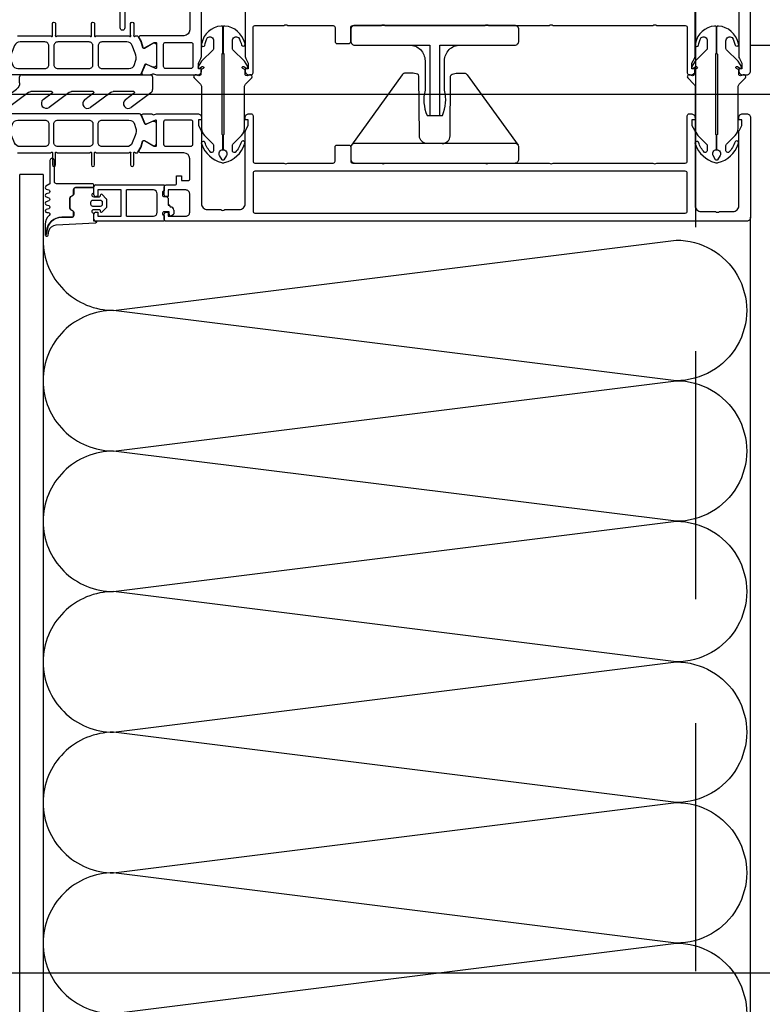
# Model space of a CAD drawing. Header units: millimetres. Extents: x 247761 to 294611, y 172579 to 236863.
# Tile 104 of 256: x 249768 to 249958, y 186447 to 186699. Entities that reach past the tile are written whole.
import ezdxf

# ---------------------------------------------------------------- set-up
doc = ezdxf.new("R2010")
doc.units = ezdxf.units.MM
doc.linetypes.add('ČERCHOVANÁ', pattern=[25.4, 12.7, -6.35, 0, -6.35])
doc.linetypes.add('ČÁRKOVANÁ', pattern=[19.05, 12.7, -6.35])
for name, color, linetype in [('FASÁDA DETAILNÍ', 4, 'Continuous'), ('NOVA', 240, 'Continuous'), ('OSY', 7, 'Continuous')]:
    doc.layers.add(name, color=color, linetype=linetype)

# ---------------------------------------------------------------- blocks, each defined once
blk = doc.blocks.new('244748_a')
blk.add_lwpolyline([(8.32, -1.69, 0.082248), (6.34, -0.9, -1.09695), (6.94, -0.1, -0.315353), (11.26, -5.15, -0.480529), (10.87, -5.64), (4.27, -5.64), (4.08, -5.45), (-16.53, -5.45), (-16.72, -5.64), (-20.43, -5.64, 0.574019), (-21.93, -4.78), (-22.99, -5.4, 0.524827), (-22.99, -5.9), (-21.93, -6.52, 0.574021), (-20.43, -5.66), (-16.72, -5.66), (-16.53, -5.85), (4.08, -5.85), (4.27, -5.66), (10.87, -5.66, -0.480529), (11.26, -6.15, -0.326229), (6.88, -11.09, -1.09695), (6.28, -10.3, 0.081457), (8.32, -9.61, 0.599203), (7.48, -8.05), (5.52, -8.05, 0.198965), (5.17, -8.2), (2.22, -11.15), (0.93, -12.01, -0.738038), (0.51, -11.62), (0.87, -11, 1), (0.35, -10.7), (0, -11.3), (-0.98, -11.3, 0.619205), (-1.45, -12.06), (-1.28, -12.43, -0.808139), (-2.04, -13.04), (-3.63, -11.44, 0.198906), (-4.34, -11.15), (-14.99, -11.15, -0.198936), (-16.76, -10.42), (-18.98, -8.2, 0.198942), (-19.33, -8.05), (-20.67, -8.05, 0.500217), (-21.09, -8.73, 0.122037), (-18.5, -10.27, -1.093735), (-19.1, -11.07, -0.240768), (-23.7, -6.07, -0.106226), (-23.7, -5.23, -0.256232), (-19, -0.13, -1.093735), (-18.4, -0.92, 0.116856), (-21.09, -2.57, 0.500217), (-20.67, -3.25), (-19.33, -3.25, 0.198942), (-18.98, -3.1), (-16.75, -0.88, -0.198936), (-14.99, -0.15), (-4.34, -0.15, 0.198907), (-3.63, 0.14), (-2.04, 1.74, -0.808139), (-1.28, 1.13), (-1.45, 0.76, 0.619205), (-0.98, 0), (0, 0), (0.35, -0.6, 1), (0.87, -0.3), (0.51, 0.32, -0.738038), (0.93, 0.71), (2.22, -0.15), (5.17, -3.1, 0.198965), (5.52, -3.25), (7.48, -3.25, 0.599203)], format="xyb", close=True)
blk = doc.blocks.new('236134_0100_s_v')
for points in [[(22.8, -23), (22.8, -5), (42, -5, 0.414214), (43, -4), (43, -1, 0.414214), (42, 0), (1, 0, 0.414214), (0, -1), (0, -4, 0.414214), (1, -5), (20.2, -5), (20.2, -23)], [(15, -5, -0.414214), (19, -9), (19, -16.57, 0.165764), (19.53, -23), (23.47, -23, 0.165764), (24, -16.57), (24, -9, -0.414214), (28, -5)]]:
    blk.add_lwpolyline(points, format="xyb")
blk = doc.blocks.new('236134_0200_s_v')
for points in [[(19.58, 5, -0.41166), (17.58, 6.98), (17.45, 22.25, 0.344217), (17.07, 22.73), (16, 23), (14, 23, 0.240828), (13.19, 22.59), (0.19, 4.59)], [(23.42, 5, 0.41166), (25.42, 6.98), (25.55, 22.25, -0.344217), (25.93, 22.73), (27, 23), (29, 23, -0.240828), (29.81, 22.59), (42.81, 4.59)]]:
    blk.add_lwpolyline(points, format="xyb")
blk.add_lwpolyline([(42, 5), (1, 5, 0.414214), (0, 4), (0, 1, 0.414214), (1, 0), (42, 0, 0.414214), (43, 1), (43, 4, 0.414214)], format="xyb", close=True)
blk = doc.blocks.new('284336')
for points in [[(-0.7, -9.6), (-10, -9.6, 0.414511), (-10.51, -10.11), (-10.51, -15.51, -1), (-11.69, -15.51), (-11.69, -9.6), (-12.69, -8.95, -0.668884), (-12.6, -8.23), (-11.99, -8.01, 0.766384), (-11.99, -7.21), (-12.6, -6.99, -0.76831), (-12.6, -6.23), (-11.99, -6.01, 0.766384), (-11.99, -5.21), (-12.6, -4.99, -0.76831), (-12.6, -4.23), (-11.99, -4.01, 0.766384), (-11.99, -3.21), (-12.6, -2.99, -0.877523), (-12.5, -2.22), (-12.1, -2.22, 0.698129), (-11.83, -1.5, -0.220231), (-12.89, 0.78), (-12.89, 3.45, -0.157143), (-12.82, 3.68), (-12.69, 3.42, -0.067482), (-12.48, 2.53, 0.393136), (-8.66, -1.02), (-6.1, -1.02, -0.414214), (-5.61, -1.51), (-5.61, -2.22, -0.267949), (-5.85, -2.65), (-6.35, -2.93, 0.267949), (-6.61, -3.38), (-6.61, -5.84, 0.267949), (-6.35, -6.29), (-5.85, -6.57, -0.267949), (-5.61, -7), (-5.61, -8.11, 0.414215), (-5.1, -8.62), (-0.41, -8.62), (-0.41, -9.31, -0.414212), (-0.7, -9.6)], [(-0.41, 0), (-0.41, -2, 0.990243), (-0.4, -3.02), (0.9, -3.02, 0.414214), (1.21, -2.71), (1.21, -2.61, -0.668123), (1.71, -2.4), (2.75, -3.45, -0.199004), (2.89, -3.79), (2.89, -5.43, -0.199038), (2.75, -5.77), (1.71, -6.82, -0.668191), (1.21, -6.61), (1.21, -6.51, 0.414214), (0.9, -6.2), (-0.4, -6.2, 0.990269), (-0.41, -7.22), (-0.41, -8.6), (-5.1, -8.6, -0.414215), (-5.59, -8.11), (-5.59, -7, 0.267949), (-5.84, -6.56), (-6.34, -6.27, -0.267949), (-6.59, -5.84), (-6.59, -3.38, -0.267949), (-6.34, -2.95), (-5.84, -2.66, 0.267949), (-5.59, -2.22), (-5.59, -1.51, 0.414214), (-6.1, -1), (-8.66, -1, -0.393156), (-12.46, 2.53, 0.067572), (-12.67, 3.43), (-12.8, 3.7, -0.637545), (-12.12, 3.53), (-11.92, 2.53, 0.344315), (-10.06, 0.91), (0, 0.38, -0.406913), (0.39, 0), (-0.41, 0)], [(1.7, -4.31, 0.414235), (1.2, -3.81), (-0.7, -3.81, 0.414214), (-1.2, -4.31), (-1.2, -4.91, 0.414214), (-0.7, -5.41), (1.2, -5.41, 0.414235), (1.7, -4.91), (1.7, -4.31)]]:
    blk.add_lwpolyline(points, format="xyb", close=True)
blk = doc.blocks.new('nesystémový nástavec 18')
for p, q in [((-18, 6.8), (-18, 8.8)), ((-17.5, 9.3), (-15.36, 9.3)), ((-11, 8), (-17, 8)), ((-17, 8), (-17, 6.3)), ((-15.36, 9.3), (0, 9.3)), ((-11, 1.3), (-11, 8)), ((-2.8, 8), (-9.7, 8)), ((-9.7, 1.3), (-9.7, 8)), ((0, 9.3), (0, 7.8)), ((-17, 6.3), (-17.5, 6.3)), ((-1.8, 2.3), (-1.8, 7)), ((-0.5, 7.3), (-0.5, 6.8)), ((0, 6.3), (0.55, 6.3)), ((0.55, 6.3), (0.95, 5.9)), ((0.95, 5.9), (0.95, 4.8)), ((0.95, 4.8), (0.95, 4.14)), ((0.95, 4.14), (1.2, 4.14)), ((1.4, 3.94), (1.4, 3.84)), ((1.6, 3.64), (1.6, 3.64)), ((2.4, 2.84), (2.4, 1.89)), ((-18, 0.5), (-18, 1.8)), ((-17.5, 2.3), (-17, 2.3)), ((-1.8, 0), (-17.5, 0)), ((-17, 2.3), (-17, 1.3)), ((-17, 1.3), (-11, 1.3)), ((-9.7, 1.3), (-2.8, 1.3)), ((0, 0), (-1.8, 0)), ((-0.4, 2.23), (-0.5, 2.04)), ((-0.5, 2.04), (-0.5, 2)), ((1.2, 2.44), (0, 2.44)), ((0, 1.5), (0, 0)), ((1.2, 1.85), (1.2, 2.44)), ((1.8, 1.37), (1.7, 1.35)), ((2.25, 1.63), (1.8, 1.37))]:
    blk.add_line(p, q)
for centre, radius, start, end in [((-17.5, 8.8), 0.5, 90, 180), ((-15.36, 9.8), 0.5, 270, 270.084), ((-2.8, 7), 1, 0, 90), ((0, 7.3), 0.5, 89.9955, 180.0071), ((-17.5, 6.8), 0.5, 180.0012, 269.9988), ((0, 6.8), 0.5, 179.9949, 270.006), ((0.75, 4.8), 0.2, 359.9656, 0.0344), ((1.2, 3.94), 0.2, 359.9707, 90.0249), ((1.6, 3.84), 0.2, 179.9737, 270.035), ((1.6, 2.84), 0.8, 0.0065, 89.9919), ((-17.5, 1.8), 0.5, 89.999, 180.0002), ((-17.5, 0.5), 0.5, 180, 270), ((-2.8, 2.3), 1, 270, 0), ((0, 2), 0.5, 179.9716, 270.0327), ((0, 1.94), 0.5, 89.9975, 144.0007), ((1.7, 1.85), 0.5, 179.9991, 270), ((2.1, 1.89), 0.3, 299.9815, 0.0183)]:
    blk.add_arc(centre, radius, start, end)
blk = doc.blocks.new('*U500')
for points in [[(0, 0, 0.414243), (0.1, 0.1), (0, 0.9, -1.0001), (0.2, 0.9), (0.1, 0.1, 0.414228), (0.2, 0, 0.414228)], [(0.2, 0, 0.414243), (0.3, 0.1), (0.2, 0.9, -1.0001), (0.4, 0.9), (0.3, 0.1, 0.414228), (0.4, 0, 0.414228)], [(0.4, 0, 0.414243), (0.5, 0.1), (0.4, 0.9, -1.0001), (0.6, 0.9), (0.5, 0.1, 0.414228), (0.6, 0, 0.414228)], [(0.6, 0, 0.414243), (0.7, 0.1), (0.6, 0.9, -1.0001), (0.8, 0.9), (0.7, 0.1, 0.414228), (0.8, 0, 0.414228)], [(0.8, 0, 0.414243), (0.9, 0.1), (0.8, 0.9, -1.0001), (1, 0.9), (0.9, 0.1, 0.414228), (1, 0, 0.414228)], [(1, 0, 0.414243), (1.1, 0.1), (1, 0.9, -1.0001), (1.2, 0.9), (1.1, 0.1, 0.414228), (1.2, 0, 0.414228)]]:
    blk.add_lwpolyline(points, format="xyb")
blk = doc.blocks.new('288126')
for points in [[(-16.5, 0), (16.5, 0)], [(-17, -2.08), (-17, -0.5)], [(17, -0.5), (17, -3.8)], [(-21.36, -6.34), (-17.8, -3.69)], [(-14.71, -4.5), (-19.87, -8.34)], [(-8.83, -4.3), (-14.11, -4.3)], [(-10.96, -6.34), (-8.71, -4.66)], [(-4.31, -4.5), (-9.47, -8.34)], [(1.81, -4.3), (-3.71, -4.3)], [(-0.35, -6.36), (1.93, -4.66)], [(6.33, -4.5), (1.14, -8.37)], [(12.21, -4.3), (6.93, -4.3)], [(10.05, -6.36), (12.33, -4.66)], [(16.6, -4.6), (11.54, -8.37)]]:
    blk.add_lwpolyline(points)
for centre, radius, start, end in [((16.5, -0.5), 0.5, 0, 90), ((-16.5, -0.5), 0.5, 90, 180), ((16, -3.8), 1, 306.7059, 0), ((-20.61, -7.34), 1.25, 126.7059, 306.7059), ((-10.21, -7.34), 1.25, 126.7059, 306.7059), ((0.4, -7.37), 1.25, 126.7059, 306.7059), ((10.8, -7.37), 1.25, 126.7059, 306.7059)]:
    blk.add_arc(centre, radius, start, end)
at = {"extrusion": (0, 0, -1)}
for centre, radius, start, end in [((19, -2.08), 2, 180, 233.2941), ((14.11, -5.3), 1, 53.2941, 90), ((8.83, -4.5), 0.2, 90, 233.2941), ((3.71, -5.3), 1, 53.2941, 90), ((-1.81, -4.5), 0.2, 90, 233.2941), ((-6.93, -5.3), 1, 53.2941, 90), ((-12.21, -4.5), 0.2, 90, 233.2941)]:
    blk.add_arc(centre, radius, start, end, dxfattribs=at)
blk = doc.blocks.new('A$C69D17D4D')
at = {"layer": 'FASÁDA DETAILNÍ'}
for p, q in [((-24943.95, 13309), (-24575.71, 13309)), ((-24943.95, 13309), (-24575.71, 13309)), ((-24877, 12879.5), (-24877, 13288.5)), ((-24871, 13288.5), (-24877, 13288.5)), ((-24877, 12879.5), (-24877, 13288.5)), ((-24871, 13288.5), (-24877, 13288.5)), ((-24871, 13288.5), (-24871, 12879.5)), ((-24871, 13288.5), (-24871, 12879.5))]:
    blk.add_line(p, q, dxfattribs=at)
at = {"layer": 'FASÁDA DETAILNÍ', "color": 7, "linetype": 'ČÁRKOVANÁ', "ltscale": 5}
blk.add_lwpolyline([(1436, 1464), (-24704, 1464), (-24704, 24704), (1436, 24704)], close=True, dxfattribs=at)
at = {"layer": 'FASÁDA DETAILNÍ'}
for points in [[(-24833.5, 13330.8), (-24833.5, 13325.5, -0.414167), (-24835, 13324), (-24842, 13324), (-24846.1, 13324, 0.57735), (-24846.44, 13323.4), (-24845.95, 13322.54), (-24845.52, 13321.04, 0.488701), (-24845.08, 13320.87), (-24842.61, 13322.3), (-24842.19, 13322.3, -0.432566), (-24842, 13322.1), (-24842, 13315.8, -0.548397), (-24842.28, 13315.61), (-24844.66, 13316.68, 0.425336), (-24844.93, 13316.57), (-24845.75, 13314.55, 0.531563), (-24845.38, 13314), (-24843.31, 13314, 0.231306), (-24843.07, 13314.11, -0.306185), (-24842.76, 13314.22), (-24842, 13314), (-24831.49, 13314, 0.414214), (-24830.49, 13315), (-24830.49, 13315.5), (-24831.29, 13315.5), (-24831.29, 13317), (-24830.63, 13318.14, 0.13165), (-24830.5, 13318.64), (-24830.5, 13337.01, -0.414214)], [(-24819.3, 13337.01), (-24819.3, 13318.64, 0.13165), (-24819.17, 13318.14), (-24818.51, 13317), (-24818.51, 13315.5), (-24819.31, 13315.5), (-24819.31, 13315, 0.414214), (-24818.31, 13314), (-24817.8, 13314, 0.414214), (-24817.3, 13314.5), (-24817.3, 13326.1, -0.414214), (-24816.8, 13326.6), (-24809.4, 13326.6, -0.399985), (-24808.4, 13326.6), (-24796.8, 13326.6, -0.414214), (-24796.3, 13326.1), (-24796.3, 13322.5, 0.414214), (-24795.8, 13322), (-24792.8, 13322, 0.414214), (-24792.3, 13322.5), (-24792.3, 13326.1, -0.414214), (-24791.8, 13326.6), (-24784.5, 13326.6, -0.38324), (-24783.5, 13326.6), (-24758, 13326.6, -0.38324), (-24757, 13326.6), (-24741.5, 13326.6, -0.38324), (-24740.5, 13326.6), (-24715, 13326.6, -0.38324), (-24714, 13326.6), (-24706.7, 13326.6, -0.414214), (-24706.2, 13326.1), (-24706.2, 13314.5, 0.414214), (-24705.7, 13314), (-24705.2, 13314, 0.414214), (-24704.2, 13315), (-24704.2, 13315.5), (-24705, 13315.5), (-24705, 13317), (-24704.33, 13318.15, 0.116937), (-24704.2, 13318.65), (-24704.2, 13337.51, -0.414232)], [(-24693, 13337.51), (-24693, 13318.65, 0.116937), (-24692.87, 13318.15), (-24692.2, 13317), (-24692.2, 13315.5), (-24693, 13315.5), (-24693, 13315, 0.414214), (-24692, 13314), (-24691, 13314, 0.414214), (-24690, 13315), (-24690, 13340.5, 0.414214)], [(-24833.5, 13330.8), (-24833.5, 13325.5, -0.414167), (-24835, 13324), (-24842, 13324), (-24846.1, 13324, 0.57735), (-24846.44, 13323.4), (-24845.95, 13322.54), (-24845.52, 13321.04, 0.488701), (-24845.08, 13320.87), (-24842.61, 13322.3), (-24842.19, 13322.3, -0.432566), (-24842, 13322.1), (-24842, 13315.8, -0.548397), (-24842.28, 13315.61), (-24844.66, 13316.68, 0.425336), (-24844.93, 13316.57), (-24845.75, 13314.55, 0.531563), (-24845.38, 13314), (-24843.31, 13314, 0.231306), (-24843.07, 13314.11, -0.306185), (-24842.76, 13314.22), (-24842, 13314), (-24831.49, 13314, 0.414214), (-24830.49, 13315), (-24830.49, 13315.5), (-24831.29, 13315.5), (-24831.29, 13317), (-24830.63, 13318.14, 0.13165), (-24830.5, 13318.64), (-24830.5, 13337.01, -0.414214)], [(-24819.3, 13337.01), (-24819.3, 13318.64, 0.13165), (-24819.17, 13318.14), (-24818.51, 13317), (-24818.51, 13315.5), (-24819.31, 13315.5), (-24819.31, 13315, 0.414214), (-24818.31, 13314), (-24817.8, 13314, 0.414214), (-24817.3, 13314.5), (-24817.3, 13326.1, -0.414214), (-24816.8, 13326.6), (-24809.4, 13326.6, -0.399985), (-24808.4, 13326.6), (-24796.8, 13326.6, -0.414214), (-24796.3, 13326.1), (-24796.3, 13322.5, 0.414214), (-24795.8, 13322), (-24792.8, 13322, 0.414214), (-24792.3, 13322.5), (-24792.3, 13326.1, -0.414214), (-24791.8, 13326.6), (-24784.5, 13326.6, -0.38324), (-24783.5, 13326.6), (-24758, 13326.6, -0.38324), (-24757, 13326.6), (-24741.5, 13326.6, -0.38324), (-24740.5, 13326.6), (-24715, 13326.6, -0.38324), (-24714, 13326.6), (-24706.7, 13326.6, -0.414214), (-24706.2, 13326.1), (-24706.2, 13314.5, 0.414214), (-24705.7, 13314), (-24705.2, 13314, 0.414214), (-24704.2, 13315), (-24704.2, 13315.5), (-24705, 13315.5), (-24705, 13317), (-24704.33, 13318.15, 0.116937), (-24704.2, 13318.65), (-24704.2, 13337.51, -0.414232)], [(-24693, 13337.51), (-24693, 13318.65, 0.116937), (-24692.87, 13318.15), (-24692.2, 13317), (-24692.2, 13315.5), (-24693, 13315.5), (-24693, 13315, 0.414214), (-24692, 13314), (-24691, 13314, 0.414214), (-24690, 13315), (-24690, 13340.5, 0.414214)], [(-24877.54, 13324), (-24869, 13324, 1.447009), (-24868.65, 13324.13), (-24868.65, 13327.1, -1), (-24867.85, 13327.1), (-24867.85, 13324.13, 1.447009), (-24867.5, 13324), (-24859, 13324, 1.447009), (-24858.65, 13324.13), (-24858.65, 13327.1, -1), (-24857.85, 13327.1), (-24857.85, 13324.13, 1.447009), (-24857.5, 13324), (-24848.96, 13324, 1.447009), (-24848.61, 13324.13), (-24848.61, 13327.1, -1), (-24847.81, 13327.1), (-24847.81, 13324.13, 1.447009), (-24847.46, 13324), (-24847.01, 13324, -0.282478), (-24846.74, 13323.85), (-24845.98, 13322.53), (-24845.54, 13321.01, 0.488505), (-24845.1, 13320.84), (-24842.91, 13322.1, -0.578182), (-24842.01, 13321.58), (-24842.01, 13316.68, -0.543753), (-24843.07, 13315.99), (-24844.69, 13316.71, 0.425336), (-24844.95, 13316.6), (-24845.88, 13314.31, -0.305837), (-24846.34, 13314), (-24846.34, 13314), (-24858.25, 13314), (-24880.16, 13314, -0.305837)], [(-24877.54, 13324), (-24869, 13324, 1.447009), (-24868.65, 13324.13), (-24868.65, 13327.1, -1), (-24867.85, 13327.1), (-24867.85, 13324.13, 1.447009), (-24867.5, 13324), (-24859, 13324, 1.447009), (-24858.65, 13324.13), (-24858.65, 13327.1, -1), (-24857.85, 13327.1), (-24857.85, 13324.13, 1.447009), (-24857.5, 13324), (-24848.96, 13324, 1.447009), (-24848.61, 13324.13), (-24848.61, 13327.1, -1), (-24847.81, 13327.1), (-24847.81, 13324.13, 1.447009), (-24847.46, 13324), (-24847.01, 13324, -0.282478), (-24846.74, 13323.85), (-24845.98, 13322.53), (-24845.54, 13321.01, 0.488505), (-24845.1, 13320.84), (-24842.91, 13322.1, -0.578182), (-24842.01, 13321.58), (-24842.01, 13316.68, -0.543753), (-24843.07, 13315.99), (-24844.69, 13316.71, 0.425336), (-24844.95, 13316.6), (-24845.88, 13314.31, -0.305837), (-24846.34, 13314), (-24846.34, 13314), (-24858.25, 13314), (-24880.16, 13314, -0.305837)], [(-24877.54, 13294), (-24869, 13294, -1.447009), (-24868.65, 13293.87), (-24868.65, 13290.9, 1), (-24867.85, 13290.9), (-24867.85, 13293.87, -1.447009), (-24867.5, 13294), (-24859, 13294, -1.447009), (-24858.65, 13293.87), (-24858.65, 13290.9, 1), (-24857.85, 13290.9), (-24857.85, 13293.87, -1.447009), (-24857.5, 13294), (-24848.96, 13294, -1.447009), (-24848.61, 13293.87), (-24848.61, 13290.9, 1), (-24847.81, 13290.9), (-24847.81, 13293.87, -1.447009), (-24847.46, 13294), (-24847.01, 13294, 0.282478), (-24846.74, 13294.15), (-24845.98, 13295.47), (-24845.54, 13296.99, -0.488505), (-24845.1, 13297.16), (-24842.91, 13295.9, 0.578182), (-24842.01, 13296.42), (-24842.01, 13301.32, 0.543753), (-24843.07, 13302.01), (-24844.69, 13301.29, -0.425336), (-24844.95, 13301.4), (-24845.88, 13303.69, 0.305837), (-24846.34, 13304), (-24846.34, 13304), (-24858.25, 13304), (-24880.16, 13304, 0.305837)], [(-24877.54, 13294), (-24869, 13294, -1.447009), (-24868.65, 13293.87), (-24868.65, 13290.9, 1), (-24867.85, 13290.9), (-24867.85, 13293.87, -1.447009), (-24867.5, 13294), (-24859, 13294, -1.447009), (-24858.65, 13293.87), (-24858.65, 13290.9, 1), (-24857.85, 13290.9), (-24857.85, 13293.87, -1.447009), (-24857.5, 13294), (-24848.96, 13294, -1.447009), (-24848.61, 13293.87), (-24848.61, 13290.9, 1), (-24847.81, 13290.9), (-24847.81, 13293.87, -1.447009), (-24847.46, 13294), (-24847.01, 13294, 0.282478), (-24846.74, 13294.15), (-24845.98, 13295.47), (-24845.54, 13296.99, -0.488505), (-24845.1, 13297.16), (-24842.91, 13295.9, 0.578182), (-24842.01, 13296.42), (-24842.01, 13301.32, 0.543753), (-24843.07, 13302.01), (-24844.69, 13301.29, -0.425336), (-24844.95, 13301.4), (-24845.88, 13303.69, 0.305837), (-24846.34, 13304), (-24846.34, 13304), (-24858.25, 13304), (-24880.16, 13304, 0.305837)]]:
    blk.add_lwpolyline(points, format="xyb", dxfattribs=at)
for points in [[(-24877.45, 13315.6), (-24870.55, 13315.6, 0.414218), (-24869.55, 13316.6), (-24869.55, 13321.4, 0.414218), (-24870.55, 13322.4), (-24876.91, 13322.4, 0.305619), (-24878.3, 13321.46), (-24879.08, 13319.54, 0.176429), (-24879.15, 13317.49), (-24878.88, 13316.64, 0.324916), (-24877.45, 13315.6)], [(-24877.45, 13315.6), (-24870.55, 13315.6, 0.414218), (-24869.55, 13316.6), (-24869.55, 13321.4, 0.414218), (-24870.55, 13322.4), (-24876.91, 13322.4, 0.305619), (-24878.3, 13321.46), (-24879.08, 13319.54, 0.176429), (-24879.15, 13317.49), (-24878.88, 13316.64, 0.324916), (-24877.45, 13315.6)], [(-24867.25, 13315.6), (-24859.25, 13315.6, 0.414214), (-24858.25, 13316.6), (-24858.25, 13321.4, 0.414214), (-24859.25, 13322.4), (-24867.25, 13322.4, 0.414214), (-24868.25, 13321.4), (-24868.25, 13316.6, 0.414214), (-24867.25, 13315.6)], [(-24867.25, 13315.6), (-24859.25, 13315.6, 0.414214), (-24858.25, 13316.6), (-24858.25, 13321.4, 0.414214), (-24859.25, 13322.4), (-24867.25, 13322.4, 0.414214), (-24868.25, 13321.4), (-24868.25, 13316.6, 0.414214), (-24867.25, 13315.6)], [(-24855.95, 13315.6), (-24849.05, 13315.6, 0.324916), (-24847.62, 13316.64), (-24847.35, 13317.49, 0.176429), (-24847.42, 13319.54), (-24848.2, 13321.46, 0.305619), (-24849.59, 13322.4), (-24855.95, 13322.4, 0.414218), (-24856.95, 13321.4), (-24856.95, 13316.6, 0.414218), (-24855.95, 13315.6)], [(-24855.95, 13315.6), (-24849.05, 13315.6, 0.324916), (-24847.62, 13316.64), (-24847.35, 13317.49, 0.176429), (-24847.42, 13319.54), (-24848.2, 13321.46, 0.305619), (-24849.59, 13322.4), (-24855.95, 13322.4, 0.414218), (-24856.95, 13321.4), (-24856.95, 13316.6, 0.414218), (-24855.95, 13315.6)], [(-24832.7, 13316.1, -0.414214), (-24833.2, 13315.6), (-24839.7, 13315.6, -0.414214), (-24840.2, 13316.1), (-24840.2, 13321.8, -0.414214), (-24839.7, 13322.3), (-24833.2, 13322.3, -0.414214), (-24832.7, 13321.8), (-24832.7, 13316.1)], [(-24832.7, 13316.1, -0.414214), (-24833.2, 13315.6), (-24839.7, 13315.6, -0.414214), (-24840.2, 13316.1), (-24840.2, 13321.8, -0.414214), (-24839.7, 13322.3), (-24833.2, 13322.3, -0.414214), (-24832.7, 13321.8), (-24832.7, 13316.1)], [(-24691, 13276.5), (-24839.5, 13276.5, -0.414214), (-24840, 13277), (-24840, 13278.3, -0.41422), (-24839.5, 13278.8), (-24839, 13278.8), (-24839, 13277.8), (-24834.5, 13277.8, 0.414214), (-24833.5, 13278.8), (-24833.5, 13283.5, 0.414214), (-24834.5, 13284.5), (-24839, 13284.5), (-24839, 13282.8), (-24839.5, 13282.8, -0.414201), (-24840, 13283.3), (-24840, 13285.3, -0.414214), (-24839.5, 13285.8), (-24837.36, 13285.8, 0.414214), (-24836.86, 13286.3), (-24836.86, 13288.1), (-24835.61, 13288.1), (-24835.61, 13286.9), (-24833.8, 13286.9, 0.414214), (-24833.5, 13287.2), (-24833.5, 13292.5, 0.414167), (-24835, 13294), (-24842, 13294), (-24846.1, 13294, -0.57735), (-24846.44, 13294.6), (-24845.95, 13295.46), (-24845.52, 13296.96, -0.488701), (-24845.08, 13297.13), (-24842.61, 13295.7), (-24842.19, 13295.7, 0.432566), (-24842, 13295.9), (-24842, 13302.2, 0.548397), (-24842.28, 13302.39), (-24844.66, 13301.32, -0.425336), (-24844.93, 13301.43), (-24845.75, 13303.45, -0.531563), (-24845.38, 13304), (-24843.31, 13304, -0.231306), (-24843.07, 13303.89, 0.306185), (-24842.76, 13303.78), (-24842, 13304), (-24831.49, 13304, -0.414214), (-24830.49, 13303), (-24830.49, 13302.5), (-24831.29, 13302.5), (-24831.29, 13301), (-24830.63, 13299.86, -0.13165), (-24830.5, 13299.36), (-24830.5, 13280.99, 0.414214), (-24829, 13279.49), (-24825.5, 13279.49, 0.399985), (-24824.5, 13279.49), (-24820.8, 13279.49, 0.414214), (-24819.3, 13280.99), (-24819.3, 13299.36, -0.13165), (-24819.17, 13299.86), (-24818.51, 13301), (-24818.51, 13302.5), (-24819.31, 13302.5), (-24819.31, 13303, -0.414214), (-24818.31, 13304), (-24817.8, 13304, -0.414214), (-24817.3, 13303.5), (-24817.3, 13291.9, 0.414214), (-24816.8, 13291.4), (-24809.4, 13291.4, 0.399985), (-24808.4, 13291.4), (-24796.8, 13291.4, 0.414214), (-24796.3, 13291.9), (-24796.3, 13295.5, -0.414214), (-24795.8, 13296), (-24792.8, 13296, -0.414214), (-24792.3, 13295.5), (-24792.3, 13291.9, 0.414214), (-24791.8, 13291.4), (-24784.5, 13291.4, 0.38324), (-24783.5, 13291.4), (-24758, 13291.4, 0.38324), (-24757, 13291.4), (-24741.5, 13291.4, 0.38324), (-24740.5, 13291.4), (-24715, 13291.4, 0.38324), (-24714, 13291.4), (-24706.7, 13291.4, 0.414214), (-24706.2, 13291.9), (-24706.2, 13303.5, -0.414214), (-24705.7, 13304), (-24705.2, 13304, -0.414214), (-24704.2, 13303), (-24704.2, 13302.5), (-24705, 13302.5), (-24705, 13301), (-24704.33, 13299.85, -0.116937), (-24704.2, 13299.35), (-24704.2, 13280.49, 0.414232), (-24702.7, 13278.99), (-24698.99, 13278.99, 0.399985), (-24697.99, 13278.99), (-24694.5, 13278.99, 0.414232), (-24693, 13280.49), (-24693, 13299.35, -0.116937), (-24692.87, 13299.85), (-24692.2, 13301), (-24692.2, 13302.5), (-24693, 13302.5), (-24693, 13303, -0.414214), (-24692, 13304), (-24691, 13304, -0.414214), (-24690, 13303), (-24690, 13277.5, -0.414214), (-24691, 13276.5)], [(-24691, 13276.5), (-24839.5, 13276.5, -0.414214), (-24840, 13277), (-24840, 13278.3, -0.41422), (-24839.5, 13278.8), (-24839, 13278.8), (-24839, 13277.8), (-24834.5, 13277.8, 0.414214), (-24833.5, 13278.8), (-24833.5, 13283.5, 0.414214), (-24834.5, 13284.5), (-24839, 13284.5), (-24839, 13282.8), (-24839.5, 13282.8, -0.414201), (-24840, 13283.3), (-24840, 13285.3, -0.414214), (-24839.5, 13285.8), (-24837.36, 13285.8, 0.414214), (-24836.86, 13286.3), (-24836.86, 13288.1), (-24835.61, 13288.1), (-24835.61, 13286.9), (-24833.8, 13286.9, 0.414214), (-24833.5, 13287.2), (-24833.5, 13292.5, 0.414167), (-24835, 13294), (-24842, 13294), (-24846.1, 13294, -0.57735), (-24846.44, 13294.6), (-24845.95, 13295.46), (-24845.52, 13296.96, -0.488701), (-24845.08, 13297.13), (-24842.61, 13295.7), (-24842.19, 13295.7, 0.432566), (-24842, 13295.9), (-24842, 13302.2, 0.548397), (-24842.28, 13302.39), (-24844.66, 13301.32, -0.425336), (-24844.93, 13301.43), (-24845.75, 13303.45, -0.531563), (-24845.38, 13304), (-24843.31, 13304, -0.231306), (-24843.07, 13303.89, 0.306185), (-24842.76, 13303.78), (-24842, 13304), (-24831.49, 13304, -0.414214), (-24830.49, 13303), (-24830.49, 13302.5), (-24831.29, 13302.5), (-24831.29, 13301), (-24830.63, 13299.86, -0.13165), (-24830.5, 13299.36), (-24830.5, 13280.99, 0.414214), (-24829, 13279.49), (-24825.5, 13279.49, 0.399985), (-24824.5, 13279.49), (-24820.8, 13279.49, 0.414214), (-24819.3, 13280.99), (-24819.3, 13299.36, -0.13165), (-24819.17, 13299.86), (-24818.51, 13301), (-24818.51, 13302.5), (-24819.31, 13302.5), (-24819.31, 13303, -0.414214), (-24818.31, 13304), (-24817.8, 13304, -0.414214), (-24817.3, 13303.5), (-24817.3, 13291.9, 0.414214), (-24816.8, 13291.4), (-24809.4, 13291.4, 0.399985), (-24808.4, 13291.4), (-24796.8, 13291.4, 0.414214), (-24796.3, 13291.9), (-24796.3, 13295.5, -0.414214), (-24795.8, 13296), (-24792.8, 13296, -0.414214), (-24792.3, 13295.5), (-24792.3, 13291.9, 0.414214), (-24791.8, 13291.4), (-24784.5, 13291.4, 0.38324), (-24783.5, 13291.4), (-24758, 13291.4, 0.38324), (-24757, 13291.4), (-24741.5, 13291.4, 0.38324), (-24740.5, 13291.4), (-24715, 13291.4, 0.38324), (-24714, 13291.4), (-24706.7, 13291.4, 0.414214), (-24706.2, 13291.9), (-24706.2, 13303.5, -0.414214), (-24705.7, 13304), (-24705.2, 13304, -0.414214), (-24704.2, 13303), (-24704.2, 13302.5), (-24705, 13302.5), (-24705, 13301), (-24704.33, 13299.85, -0.116937), (-24704.2, 13299.35), (-24704.2, 13280.49, 0.414232), (-24702.7, 13278.99), (-24698.99, 13278.99, 0.399985), (-24697.99, 13278.99), (-24694.5, 13278.99, 0.414232), (-24693, 13280.49), (-24693, 13299.35, -0.116937), (-24692.87, 13299.85), (-24692.2, 13301), (-24692.2, 13302.5), (-24693, 13302.5), (-24693, 13303, -0.414214), (-24692, 13304), (-24691, 13304, -0.414214), (-24690, 13303), (-24690, 13277.5, -0.414214), (-24691, 13276.5)], [(-24877.45, 13302.4), (-24870.55, 13302.4, -0.414218), (-24869.55, 13301.4), (-24869.55, 13296.6, -0.414218), (-24870.55, 13295.6), (-24876.91, 13295.6, -0.305619), (-24878.3, 13296.54), (-24879.08, 13298.46, -0.176429), (-24879.15, 13300.51), (-24878.88, 13301.36, -0.324916), (-24877.45, 13302.4)], [(-24877.45, 13302.4), (-24870.55, 13302.4, -0.414218), (-24869.55, 13301.4), (-24869.55, 13296.6, -0.414218), (-24870.55, 13295.6), (-24876.91, 13295.6, -0.305619), (-24878.3, 13296.54), (-24879.08, 13298.46, -0.176429), (-24879.15, 13300.51), (-24878.88, 13301.36, -0.324916), (-24877.45, 13302.4)], [(-24867.25, 13302.4), (-24859.25, 13302.4, -0.414214), (-24858.25, 13301.4), (-24858.25, 13296.6, -0.414214), (-24859.25, 13295.6), (-24867.25, 13295.6, -0.414214), (-24868.25, 13296.6), (-24868.25, 13301.4, -0.414214), (-24867.25, 13302.4)], [(-24867.25, 13302.4), (-24859.25, 13302.4, -0.414214), (-24858.25, 13301.4), (-24858.25, 13296.6, -0.414214), (-24859.25, 13295.6), (-24867.25, 13295.6, -0.414214), (-24868.25, 13296.6), (-24868.25, 13301.4, -0.414214), (-24867.25, 13302.4)], [(-24855.95, 13302.4), (-24849.05, 13302.4, -0.324916), (-24847.62, 13301.36), (-24847.35, 13300.51, -0.176429), (-24847.42, 13298.46), (-24848.2, 13296.54, -0.305619), (-24849.59, 13295.6), (-24855.95, 13295.6, -0.414218), (-24856.95, 13296.6), (-24856.95, 13301.4, -0.414218), (-24855.95, 13302.4)], [(-24855.95, 13302.4), (-24849.05, 13302.4, -0.324916), (-24847.62, 13301.36), (-24847.35, 13300.51, -0.176429), (-24847.42, 13298.46), (-24848.2, 13296.54, -0.305619), (-24849.59, 13295.6), (-24855.95, 13295.6, -0.414218), (-24856.95, 13296.6), (-24856.95, 13301.4, -0.414218), (-24855.95, 13302.4)], [(-24832.7, 13301.9, 0.414214), (-24833.2, 13302.4), (-24839.7, 13302.4, 0.414214), (-24840.2, 13301.9), (-24840.2, 13296.2, 0.414214), (-24839.7, 13295.7), (-24833.2, 13295.7, 0.414214), (-24832.7, 13296.2), (-24832.7, 13301.9)], [(-24832.7, 13301.9, 0.414214), (-24833.2, 13302.4), (-24839.7, 13302.4, 0.414214), (-24840.2, 13301.9), (-24840.2, 13296.2, 0.414214), (-24839.7, 13295.7), (-24833.2, 13295.7, 0.414214), (-24832.7, 13296.2), (-24832.7, 13301.9)], [(-24816.8, 13278.6), (-24706.7, 13278.6, 0.414214), (-24706.2, 13279.1), (-24706.2, 13288.8, 0.414214), (-24706.7, 13289.3), (-24816.8, 13289.3, 0.414214), (-24817.3, 13288.8), (-24817.3, 13279.1, 0.414214), (-24816.8, 13278.6)], [(-24816.8, 13278.6), (-24706.7, 13278.6, 0.414214), (-24706.2, 13279.1), (-24706.2, 13288.8, 0.414214), (-24706.7, 13289.3), (-24816.8, 13289.3, 0.414214), (-24817.3, 13288.8), (-24817.3, 13279.1, 0.414214), (-24816.8, 13278.6)]]:
    blk.add_lwpolyline(points, format="xyb", close=True, dxfattribs=at)
blk.add_lwpolyline([(-24690, 12890.5), (-24690, 13277.5)], dxfattribs=at)
for name, p in [('284336', (-24839.59, 13341.5)), ('284336', (-24839.59, 13341.5)), ('236134_0100_s_v', (-24792.3, 13326.6)), ('236134_0100_s_v', (-24792.3, 13326.6)), ('288126', (-24860.01, 13314)), ('288126', (-24860.01, 13314)), ('236134_0200_s_v', (-24792.3, 13291.4)), ('236134_0200_s_v', (-24792.3, 13291.4)), ('nesystémový nástavec 18', (-24840, 13276.5)), ('nesystémový nástavec 18', (-24840, 13276.5))]:
    blk.add_blockref(name, p, dxfattribs=at)
at = {"layer": 'FASÁDA DETAILNÍ', "xscale": -1}
for name, p, rotation in [('244748_a', (-24819.34, 13315.22), 270), ('244748_a', (-24819.34, 13315.22), 270), ('244748_a', (-24693.04, 13315.22), 270), ('244748_a', (-24693.04, 13315.22), 270), ('284336', (-24857.59, 13276.5), 180), ('284336', (-24857.59, 13276.5), 180)]:
    blk.add_blockref(name, p, dxfattribs=dict(at, rotation=rotation))
at = {"layer": 'FASÁDA DETAILNÍ', "xscale": 179.9999932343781, "yscale": 179.9999932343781, "zscale": 179.9999932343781, "rotation": 270}
blk.add_blockref('*U500', (-24871, 13271.67), dxfattribs=at)
blk.add_blockref('*U500', (-24871, 13271.67), dxfattribs=at)

msp = doc.modelspace()

# ---------------------------------------------------------------- linework, layer by layer
at = {"layer": 'NOVA'}
msp.add_line((250260.517, 186692.759), (249954.517, 186692.759), dxfattribs=at)
at = {"layer": 'OSY', "linetype": 'ČERCHOVANÁ', "ltscale": 25}
msp.add_line((276747.073, 186455.259), (249108.101, 186455.259), dxfattribs=at)

# ---------------------------------------------------------------- block references
at = {"layer": 'NOVA', "ltscale": 300}
msp.add_blockref('A$C69D17D4D', (274644.517, 173371.259), dxfattribs=at)

doc.saveas('drawing.dxf')
